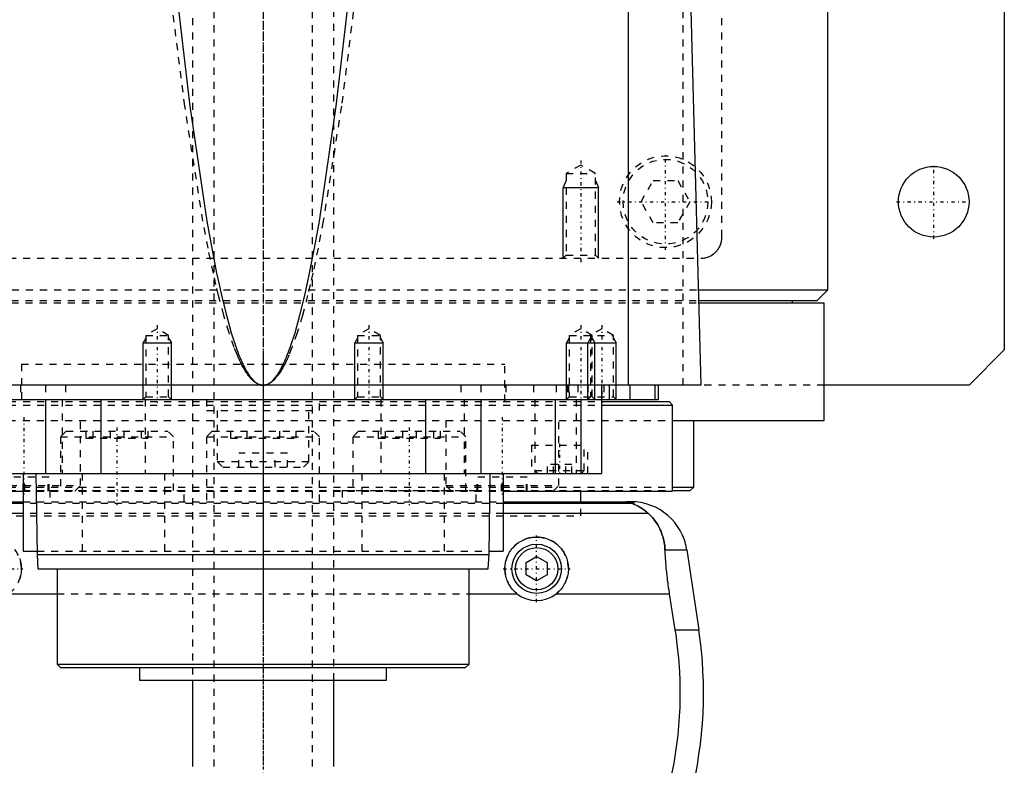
# Model space of a CAD drawing. Extents: x -105 to 105, y -97 to 359.
# Tile 4 of 9: x -34 to 105, y -37 to 68. Entities that reach past the tile are written whole.
import ezdxf

# ---------------------------------------------------------------- set-up
doc = ezdxf.new("R2010")
doc.units = 0
doc.linetypes.add('CENTER', pattern=[1.5, 0.45, -0.5, 0.05, -0.5])
doc.linetypes.add('DASHED', pattern=[2, 1, -1])
for name, color, linetype in [('AM_0', 7, 'CONTINUOUS'), ('AM_10', 7, 'CONTINUOUS'), ('AM_3', 7, 'DASHED'), ('AM_7', 7, 'CENTER')]:
    doc.layers.add(name, color=color, linetype=linetype)

msp = doc.modelspace()

# ---------------------------------------------------------------- linework, layer by layer
at = {"layer": 'AM_0', "color": 7, "linetype": 'CONTINUOUS'}
for p, q in [((105, 311.5), (105, 21.5)), ((80, 30), (80, 291.5)), ((51.74, 16.5), (51.74, 77.05)), ((60.5, 73.35), (62, 16.5)), ((61.61, 30), (80, 30)), ((78.5, 28.5), (80, 30)), ((61.65, 28.5), (78.5, 28.5)), ((61.66, 28.2), (79.5, 28.2)), ((75, 28.2), (75, 28.5)), ((79.5, 11.5), (79.5, 28.2)), ((105, 21.5), (100, 16.5)), ((62, 16.5), (-62, 16.5)), ((48, 4), (48, 16.5)), ((49, 16.5), (49, 14.5)), ((52, 14.5), (52, 16.5)), ((55.47, 16.5), (55.47, 14.5)), ((56, 14.5), (56, 16.5)), ((100, 16.5), (79.5, 16.5)), ((-56, 14.5), (56, 14.5)), ((-30.85, 14.5), (-30.85, 4)), ((-23, 14.5), (-23, 4)), ((-13, 14.5), (-13, 14.5)), ((0, 14.5), (0, 4)), ((13, 14.5), (13, 14.5)), ((23, 14.5), (23, 4)), ((30.85, 14.5), (30.85, 4)), ((41.36, 14.5), (41.36, 4)), ((45, 14.5), (45, 4)), ((48.01, 14.2), (57.5, 14.2)), ((58, 13.7), (57.5, 14.2)), ((48.01, 13.7), (58, 13.7)), ((58, 1.5), (58, 13.7)), ((58.06, 11.5), (79.5, 11.5)), ((61, 2.08), (61, 11.5)), ((-48, 4), (48, 4)), ((-34, 4), (-34, -7)), ((-32.18, 4), (-32, -7.5)), ((32, -7.5), (32.18, 4)), ((34, 4), (34, -7)), ((-58, 1.5), (-34.04, 1.5)), ((34.04, 1.5), (58, 1.5)), ((45, 0), (45, 1.5)), ((58.02, 1.58), (60.5, 1.58)), ((58.04, 2.08), (61, 2.08)), ((60.5, 1.58), (61, 2.08)), ((-52.11, 0), (-34, 0)), ((34, 0), (52.11, 0)), ((-34, -0.25), (-52.38, -0.25)), ((52.38, -0.25), (34, -0.25)), ((-34, -1.69), (-54.6, -1.69)), ((54.6, -1.69), (34, -1.69)), ((56.93, -6.81), (60.02, -6.81)), ((60.02, -6.81), (61.72, -18.16)), ((-34, -7), (-32.01, -7)), ((-32, -7.5), (-31.9, -9.5)), ((-32, -7.5), (32, -7.5)), ((31.9, -9.5), (32, -7.5)), ((32.01, -7), (34, -7)), ((37.25, -8.63), (38.75, -7.77)), ((38.75, -7.77), (40.25, -8.63)), ((-31.9, -9.5), (31.9, -9.5)), ((-29.18, -9.5), (-29.18, -23)), ((29.18, -23), (29.18, -9.5)), ((37.25, -10.37), (37.25, -8.63)), ((40.25, -8.63), (40.25, -10.37)), ((38.75, -11.23), (37.25, -10.37)), ((40.25, -10.37), (38.75, -11.23)), ((-35.96, -13.03), (-29.18, -13.03)), ((29.18, -13.03), (35.96, -13.03)), ((41.54, -13.03), (57.58, -13.03)), ((58.39, -18.16), (57.58, -13.03)), ((58.39, -18.16), (61.72, -18.16)), ((-29.18, -23), (-28.68, -23.5)), ((-29.18, -23), (29.18, -23)), ((-28.68, -23.5), (28.68, -23.5)), ((-17.5, -23.5), (-17.5, -25.3)), ((17.5, -25.3), (17.5, -23.5)), ((28.68, -23.5), (29.18, -23)), ((-17.5, -25.3), (17.5, -25.3)), ((-10, -25.3), (-10, -37.5)), ((10, -37.5), (10, -25.3))]:
    msp.add_line(p, q, dxfattribs=at)
for points in [[(-12.4, 73.35, 0), (-10.36, 56.04, 0), (-7.97, 39.77, 0), (-7.28, 35.91, 0), (-6.59, 32.39, 0), (-6.24, 30.76, 0), (-5.9, 29.22, 0), (-5.21, 26.41, 0), (-4.52, 23.94, 0), (-3.82, 21.83, 0), (-3.42, 20.76, 0), (-3.3, 20.48, 0), (-3.19, 20.2, 0), (-3.13, 20.07, 0), (-3.07, 19.94, 0), (-2.95, 19.68, 0), (-2.84, 19.44, 0), (-2.72, 19.2, 0), (-2.61, 18.98, 0), (-2.49, 18.76, 0), (-2.43, 18.66, 0), (-2.38, 18.56, 0), (-2.26, 18.36, 0), (-2.14, 18.18, 0), (-2.09, 18.09, 0), (-2.03, 18, 0), (-1.91, 17.83, 0), (-1.8, 17.68, 0), (-1.74, 17.6, 0), (-1.68, 17.53, 0), (-1.56, 17.39, 0), (-1.45, 17.27, 0), (-1.33, 17.15, 0), (-1.22, 17.04, 0), (-1.1, 16.94, 0), (-1.04, 16.9, 0), (-0.99, 16.85, 0), (-0.87, 16.78, 0), (-0.75, 16.71, 0), (-0.64, 16.65, 0), (-0.57, 16.62, 0), (-0.55, 16.61, 0), (-0.53, 16.6, 0), (-0.52, 16.6, 0), (-0.51, 16.6, 0), (-0.49, 16.59, 0), (-0.47, 16.58, 0), (-0.45, 16.58, 0), (-0.43, 16.57, 0), (-0.42, 16.56, 0), (-0.41, 16.56, 0), (-0.4, 16.56, 0), (-0.38, 16.55, 0), (-0.36, 16.55, 0), (-0.35, 16.54, 0), (-0.34, 16.54, 0), (-0.32, 16.54, 0), (-0.3, 16.53, 0), (-0.29, 16.53, 0), (-0.28, 16.53, 0), (-0.26, 16.52, 0), (-0.24, 16.52, 0), (-0.22, 16.52, 0), (-0.2, 16.51, 0), (-0.18, 16.51, 0), (-0.17, 16.51, 0), (-0.16, 16.51, 0), (-0.14, 16.51, 0), (-0.13, 16.51, 0), (-0.11, 16.5, 0), (-0.09, 16.5, 0), (-0.07, 16.5, 0), (-0.06, 16.5, 0), (-0.05, 16.5, 0), (-0.03, 16.5, 0), (-0.01, 16.5, 0), (0, 16.5, 0)], [(0, 16.5, 0), (0.01, 16.5, 0), (0.03, 16.5, 0), (0.05, 16.5, 0), (0.06, 16.5, 0), (0.07, 16.5, 0), (0.09, 16.5, 0), (0.11, 16.5, 0), (0.13, 16.51, 0), (0.14, 16.51, 0), (0.16, 16.51, 0), (0.17, 16.51, 0), (0.18, 16.51, 0), (0.2, 16.51, 0), (0.22, 16.52, 0), (0.24, 16.52, 0), (0.26, 16.52, 0), (0.28, 16.53, 0), (0.29, 16.53, 0), (0.3, 16.53, 0), (0.32, 16.54, 0), (0.34, 16.54, 0), (0.35, 16.54, 0), (0.36, 16.55, 0), (0.38, 16.55, 0), (0.4, 16.56, 0), (0.41, 16.56, 0), (0.42, 16.56, 0), (0.43, 16.57, 0), (0.45, 16.58, 0), (0.47, 16.58, 0), (0.49, 16.59, 0), (0.51, 16.6, 0), (0.52, 16.6, 0), (0.53, 16.6, 0), (0.55, 16.61, 0), (0.57, 16.62, 0), (0.59, 16.63, 0), (0.61, 16.63, 0), (0.63, 16.64, 0), (0.64, 16.65, 0), (0.65, 16.65, 0), (0.67, 16.66, 0), (0.69, 16.67, 0), (0.75, 16.71, 0), (0.87, 16.78, 0), (0.99, 16.85, 0), (1.04, 16.9, 0), (1.1, 16.94, 0), (1.22, 17.04, 0), (1.33, 17.15, 0), (1.45, 17.27, 0), (1.56, 17.39, 0), (1.68, 17.53, 0), (1.74, 17.6, 0), (1.8, 17.68, 0), (1.91, 17.83, 0), (2.03, 18, 0), (2.09, 18.09, 0), (2.14, 18.18, 0), (2.26, 18.36, 0), (2.38, 18.56, 0), (2.43, 18.66, 0), (2.49, 18.76, 0), (2.61, 18.98, 0), (2.72, 19.2, 0), (2.84, 19.44, 0), (2.95, 19.68, 0), (3.07, 19.94, 0), (3.13, 20.07, 0), (3.19, 20.2, 0), (3.3, 20.48, 0), (3.42, 20.76, 0), (3.82, 21.83, 0), (4.52, 23.94, 0), (5.21, 26.41, 0), (5.9, 29.22, 0), (6.24, 30.76, 0), (6.59, 32.39, 0), (7.28, 35.91, 0), (7.97, 39.77, 0), (10.36, 56.04, 0), (12.4, 73.35, 0)], [(52.38, -0.25, 0), (52.39, -0.25, 0), (52.41, -0.23, 0), (52.43, -0.22, 0), (52.44, -0.21, 0), (52.44, -0.2, 0), (52.45, -0.19, 0), (52.45, -0.17, 0), (52.45, -0.16, 0), (52.45, -0.14, 0), (52.43, -0.13, 0), (52.42, -0.12, 0), (52.41, -0.11, 0), (52.39, -0.1, 0), (52.35, -0.08, 0), (52.3, -0.07, 0), (52.23, -0.05, 0), (52.19, -0.04, 0), (52.17, -0.04, 0), (52.16, -0.04, 0), (52.15, -0.04, 0), (52.15, -0.04, 0), (52.13, -0.04, 0), (52.11, -0.03, 0), (52.1, -0.03, 0), (52.1, -0.03, 0), (52.08, -0.03, 0), (52.06, -0.03, 0), (52.05, -0.03, 0), (52.04, -0.02, 0), (52.01, -0.02, 0), (51.99, -0.02, 0), (51.96, -0.02, 0), (51.93, -0.01, 0), (51.91, -0.01, 0), (51.89, -0.01, 0), (51.87, -0.01, 0), (51.84, -0.01, 0), (51.82, -0.01, 0), (51.82, -0.01, 0), (51.81, -0.01, 0), (51.81, -0.01, 0), (51.8, -0.01, 0), (51.8, -0.01, 0), (51.79, -0.01, 0), (51.78, -0.01, 0), (51.78, -0.01, 0), (51.77, -0.01, 0), (51.77, -0.01, 0), (51.76, -0.01, 0), (51.76, 0, 0), (51.75, 0, 0), (51.74, 0, 0), (51.73, 0, 0), (51.73, 0, 0), (51.72, 0, 0), (51.72, 0, 0), (51.71, 0, 0), (51.7, 0, 0), (51.7, 0, 0), (51.69, 0, 0), (51.68, 0, 0), (51.68, 0, 0), (51.67, 0, 0), (51.67, 0, 0), (51.66, 0, 0), (51.65, 0, 0), (51.65, 0, 0), (51.64, 0, 0), (51.63, 0, 0), (51.63, 0, 0), (51.62, 0, 0), (51.61, 0, 0), (51.6, 0, 0), (51.6, 0, 0), (51.59, 0, 0), (51.58, 0, 0), (51.57, 0, 0), (51.57, 0, 0), (51.56, 0, 0), (51.55, 0, 0), (51.54, 0, 0), (51.53, 0, 0), (51.53, 0, 0), (51.52, 0, 0), (51.52, 0, 0), (51.51, 0, 0), (51.5, 0, 0), (51.49, 0, 0)], [(54.6, -1.69, 0), (54.51, -1.61, 0), (54.32, -1.45, 0), (54.14, -1.31, 0), (54.06, -1.24, 0), (53.97, -1.17, 0), (53.8, -1.05, 0), (53.63, -0.94, 0), (53.48, -0.84, 0), (53.33, -0.75, 0), (53.18, -0.67, 0), (53.12, -0.63, 0), (53.05, -0.59, 0), (52.93, -0.53, 0), (52.81, -0.48, 0), (52.7, -0.42, 0), (52.64, -0.4, 0), (52.63, -0.39, 0), (52.61, -0.38, 0), (52.6, -0.38, 0), (52.6, -0.37, 0), (52.58, -0.37, 0), (52.57, -0.36, 0), (52.55, -0.35, 0), (52.54, -0.35, 0), (52.52, -0.34, 0), (52.52, -0.34, 0), (52.51, -0.33, 0), (52.5, -0.33, 0), (52.48, -0.32, 0), (52.48, -0.32, 0), (52.47, -0.32, 0), (52.46, -0.31, 0), (52.45, -0.31, 0), (52.44, -0.3, 0), (52.44, -0.3, 0), (52.43, -0.3, 0), (52.42, -0.29, 0), (52.41, -0.29, 0), (52.4, -0.28, 0), (52.4, -0.28, 0), (52.39, -0.28, 0), (52.39, -0.28, 0), (52.39, -0.27, 0), (52.38, -0.27, 0), (52.38, -0.27, 0), (52.38, -0.26, 0), (52.38, -0.26, 0), (52.38, -0.26, 0), (52.38, -0.26, 0), (52.38, -0.26, 0), (52.38, -0.25, 0), (52.38, -0.25, 0)], [(56.93, -6.81, 0), (56.92, -6.65, 0), (56.89, -6.32, 0), (56.85, -5.99, 0), (56.82, -5.83, 0), (56.8, -5.66, 0), (56.73, -5.34, 0), (56.65, -5.03, 0), (56.55, -4.72, 0), (56.45, -4.42, 0), (56.33, -4.12, 0), (56.27, -3.97, 0), (56.2, -3.83, 0), (56.06, -3.55, 0), (55.9, -3.27, 0), (55.73, -3, 0), (55.55, -2.74, 0), (55.36, -2.49, 0), (55.26, -2.37, 0), (55.16, -2.25, 0), (54.94, -2.02, 0), (54.72, -1.8, 0), (54.6, -1.69, 0)], [(35.96, -13.03, 0), (35.88, -12.97, 0), (35.73, -12.83, 0), (35.58, -12.69, 0), (35.51, -12.62, 0), (35.44, -12.55, 0), (35.3, -12.39, 0), (35.17, -12.23, 0), (35.05, -12.06, 0), (34.93, -11.89, 0), (34.83, -11.7, 0), (34.78, -11.61, 0), (34.73, -11.52, 0), (34.64, -11.32, 0), (34.55, -11.13, 0), (34.48, -10.93, 0), (34.42, -10.73, 0), (34.37, -10.52, 0), (34.35, -10.42, 0), (34.32, -10.32, 0), (34.29, -10.11, 0), (34.27, -9.91, 0), (34.26, -9.81, 0), (34.25, -9.71, 0), (34.25, -9.51, 0), (34.25, -9.31, 0), (34.26, -9.21, 0), (34.27, -9.11, 0), (34.29, -8.91, 0), (34.32, -8.7, 0), (34.36, -8.5, 0), (34.41, -8.3, 0), (34.47, -8.1, 0), (34.51, -8.01, 0), (34.54, -7.91, 0), (34.62, -7.72, 0), (34.7, -7.53, 0), (34.8, -7.34, 0), (34.9, -7.17, 0), (35.01, -6.99, 0), (35.07, -6.91, 0), (35.13, -6.83, 0), (35.25, -6.67, 0), (35.38, -6.52, 0), (35.52, -6.37, 0), (35.66, -6.23, 0), (35.8, -6.1, 0), (35.88, -6.03, 0), (35.96, -5.97, 0), (36.12, -5.85, 0), (36.29, -5.73, 0), (36.47, -5.62, 0), (36.65, -5.52, 0), (36.83, -5.43, 0), (36.93, -5.38, 0), (37.03, -5.34, 0), (37.22, -5.27, 0), (37.42, -5.2, 0), (37.63, -5.14, 0), (37.83, -5.1, 0), (38.04, -5.06, 0), (38.14, -5.04, 0), (38.24, -5.03, 0), (38.45, -5.01, 0), (38.65, -5, 0), (38.75, -5, 0), (38.85, -5, 0), (39.05, -5.01, 0), (39.26, -5.03, 0), (39.36, -5.04, 0), (39.46, -5.06, 0), (39.67, -5.1, 0), (39.87, -5.14, 0), (40.08, -5.2, 0), (40.28, -5.27, 0), (40.47, -5.34, 0), (40.57, -5.38, 0), (40.67, -5.43, 0), (40.85, -5.52, 0), (41.03, -5.62, 0), (41.21, -5.73, 0), (41.38, -5.85, 0), (41.54, -5.97, 0), (41.62, -6.03, 0), (41.7, -6.1, 0), (41.84, -6.23, 0), (41.98, -6.37, 0), (42.12, -6.52, 0), (42.25, -6.67, 0), (42.37, -6.83, 0), (42.43, -6.91, 0), (42.49, -6.99, 0), (42.6, -7.17, 0), (42.7, -7.34, 0), (42.8, -7.53, 0), (42.88, -7.72, 0), (42.96, -7.91, 0), (42.99, -8.01, 0), (43.03, -8.1, 0), (43.09, -8.3, 0), (43.14, -8.5, 0), (43.18, -8.7, 0), (43.21, -8.91, 0), (43.23, -9.11, 0), (43.24, -9.21, 0), (43.25, -9.31, 0), (43.25, -9.51, 0), (43.25, -9.71, 0), (43.24, -9.81, 0), (43.23, -9.91, 0), (43.21, -10.11, 0), (43.18, -10.32, 0), (43.15, -10.42, 0), (43.13, -10.52, 0), (43.08, -10.73, 0), (43.02, -10.93, 0), (42.95, -11.13, 0), (42.86, -11.32, 0), (42.77, -11.52, 0), (42.72, -11.61, 0), (42.67, -11.7, 0), (42.57, -11.89, 0), (42.45, -12.06, 0), (42.33, -12.23, 0), (42.2, -12.39, 0), (42.06, -12.55, 0), (41.99, -12.62, 0), (41.92, -12.69, 0), (41.77, -12.83, 0), (41.62, -12.97, 0), (41.54, -13.03, 0)], [(57.58, -13.03, 0), (57.55, -12.86, 0), (57.5, -12.52, 0), (57.45, -12.18, 0), (57.43, -12.01, 0), (57.4, -11.84, 0), (57.36, -11.5, 0), (57.31, -11.15, 0), (57.27, -10.81, 0), (57.23, -10.46, 0), (57.19, -10.12, 0), (57.17, -9.94, 0), (57.15, -9.77, 0), (57.12, -9.42, 0), (57.09, -9.07, 0), (57.06, -8.72, 0), (57.03, -8.37, 0), (57, -8.03, 0), (56.99, -7.85, 0), (56.98, -7.68, 0), (56.96, -7.33, 0), (56.94, -6.99, 0), (56.93, -6.81, 0)], [(-34.51, -8.01, 0), (-34.47, -8.1, 0), (-34.41, -8.3, 0), (-34.36, -8.5, 0), (-34.32, -8.7, 0), (-34.29, -8.91, 0), (-34.27, -9.11, 0), (-34.26, -9.21, 0), (-34.25, -9.31, 0), (-34.25, -9.51, 0), (-34.25, -9.71, 0), (-34.26, -9.81, 0), (-34.27, -9.91, 0), (-34.29, -10.11, 0), (-34.32, -10.32, 0), (-34.35, -10.42, 0), (-34.37, -10.52, 0), (-34.42, -10.73, 0), (-34.48, -10.93, 0), (-34.55, -11.13, 0)], [(57.2, -41.62, 0), (57.37, -40.98, 0), (57.68, -39.69, 0), (57.96, -38.38, 0), (58.09, -37.72, 0), (58.21, -37.05, 0), (58.43, -35.73, 0), (58.62, -34.4, 0), (58.78, -33.07, 0), (58.9, -31.75, 0), (58.99, -30.44, 0), (59.03, -29.79, 0), (59.06, -29.15, 0), (59.09, -27.88, 0), (59.09, -26.64, 0), (59.07, -25.38, 0), (59.02, -24.1, 0), (58.94, -22.8, 0), (58.88, -22.14, 0), (58.82, -21.48, 0), (58.67, -20.16, 0), (58.5, -18.82, 0), (58.39, -18.16, 0)]]:
    msp.add_polyline3d(points, dxfattribs=at)
for centre, radius in [((95, 42.5), 5), ((38.75, -9.5), 3.5), ((38.75, -9.5), 3)]:
    msp.add_circle(centre, radius, dxfattribs=at)
for centre, radius, start, end in [((52.11, -8), 8, 8.533, 90), ((38.75, -9.5), 4.5, 231.7104, 308.2896), ((2.39, -27.06), 60, 345.9622, 8.533)]:
    msp.add_arc(centre, radius, start, end, dxfattribs=at)
at = {"layer": 'AM_10', "color": 7, "linetype": 'CONTINUOUS'}
for p, q in [((42.93, 45.5), (42.5, 44.5)), ((47.07, 45.5), (47.5, 44.5)), ((42.5, 34.5), (42.5, 44.5)), ((42.5, 44.5), (47.5, 44.5)), ((47.5, 34.5), (47.5, 44.5)), ((-16.62, 23.16), (-17, 22.5)), ((-17, 14.5), (-17, 22.5)), ((-17, 22.5), (-13, 22.5)), ((-13.38, 23.16), (-13, 22.5)), ((-13, 14.5), (-13, 22.5)), ((13.38, 23.16), (13, 22.5)), ((13, 14.5), (13, 22.5)), ((13, 22.5), (17, 22.5)), ((16.62, 23.16), (17, 22.5)), ((17, 14.5), (17, 22.5)), ((43.38, 23.16), (43, 22.5)), ((43, 14.5), (43, 22.5)), ((43, 22.5), (50, 22.5)), ((46.38, 23.16), (46, 22.5)), ((46, 14.5), (46, 22.5)), ((46.62, 23.16), (47, 22.5)), ((47, 14.5), (47, 22.5)), ((49.62, 23.16), (50, 22.5)), ((50, 14.5), (50, 22.5))]:
    msp.add_line(p, q, dxfattribs=at)
at = {"layer": 'AM_3', "color": 6, "linetype": 'DASHED'}
for p, q in [((-7, 307.5), (-7, -77.5)), ((7, -77.5), (7, 307.5)), ((65, 37.5), (65, 292.5)), ((-10, 212.5), (-10, -25.3)), ((10, -25.3), (10, 212.5)), ((59.5, 16.5), (59.5, 75.49)), ((45, 47.69), (42.93, 46.5)), ((47.07, 46.5), (45, 47.69)), ((42.93, 46.5), (42.93, 34.93)), ((42.93, 46.5), (47.07, 46.5)), ((47.07, 34.93), (47.07, 46.5)), ((53.54, 42.5), (55.27, 45.5)), ((55.27, 45.5), (58.73, 45.5)), ((58.73, 45.5), (60.46, 42.5)), ((55.27, 39.5), (53.54, 42.5)), ((60.46, 42.5), (58.73, 39.5)), ((58.73, 39.5), (55.27, 39.5)), ((42.93, 34.93), (42.5, 34.5)), ((42.93, 34.93), (47.07, 34.93)), ((47.5, 34.5), (47.07, 34.93)), ((-62, 34.5), (62, 34.5)), ((-61.61, 30), (61.61, 30)), ((-61.66, 28.2), (61.66, 28.2)), ((-61.65, 28.5), (61.65, 28.5)), ((-15, 24.5), (-16.62, 23.56)), ((-13.38, 23.56), (-15, 24.5)), ((15, 24.5), (13.38, 23.56)), ((16.62, 23.56), (15, 24.5)), ((45, 24.5), (43.38, 23.56)), ((46.62, 23.56), (45, 24.5)), ((48, 24.5), (46.38, 23.56)), ((49.62, 23.56), (48, 24.5)), ((-16.62, 23.56), (-16.62, 14.88)), ((-16.62, 23.56), (-13.38, 23.56)), ((-13.38, 14.88), (-13.38, 23.56)), ((13.38, 23.56), (13.38, 14.88)), ((13.38, 23.56), (16.62, 23.56)), ((16.62, 14.88), (16.62, 23.56)), ((43.38, 23.56), (43.38, 14.88)), ((43.38, 23.56), (49.62, 23.56)), ((46.38, 23.56), (46.38, 14.88)), ((46.62, 14.88), (46.62, 23.56)), ((49.62, 14.88), (49.62, 23.56)), ((-34.25, 19.5), (34.25, 19.5)), ((-34.25, 19.5), (-34.25, 14.2)), ((-34.25, 19.5), (0, 19.5)), ((34.25, 14.2), (34.25, 19.5)), ((79.5, 16.5), (-79.5, 16.5)), ((-34.38, 16.5), (-34.38, 14.5)), ((-30.84, 16.5), (-30.84, 14.5)), ((-28, 16.5), (-28, 14.5)), ((28, 16.5), (28, 14.5)), ((30.84, 16.5), (30.84, 14.5)), ((34.38, 16.5), (34.38, 14.5)), ((38.29, 16.5), (38.29, 14.5)), ((41.5, 16.5), (41.5, 14.5)), ((43.09, 16.5), (43.09, 14.5)), ((43.24, 16.5), (43.24, 14.5)), ((44.59, 16.5), (44.59, 14.5)), ((46, 16.5), (46, 14.5)), ((48.25, 16.5), (48.25, 14.5)), ((-48.01, 14.2), (48.01, 14.2)), ((-28.48, 14.5), (-28.48, 4)), ((-16.62, 14.88), (-17, 14.5)), ((-16.7, 14.5), (-16.7, 4)), ((-16.62, 14.88), (-13.38, 14.88)), ((-13, 14.5), (-13.38, 14.88)), ((-8, 14.5), (-8, 12.9)), ((8, 12.9), (8, 14.5)), ((13.38, 14.88), (13, 14.5)), ((13.38, 14.88), (16.62, 14.88)), ((17, 14.5), (16.62, 14.88)), ((16.7, 14.5), (16.7, 4)), ((28.48, 14.5), (28.48, 4)), ((38.5, 14.5), (38.5, 4)), ((43.38, 14.88), (43, 14.5)), ((43.38, 14.88), (49.62, 14.88)), ((44.34, 14.5), (44.34, 4)), ((46.38, 14.88), (46, 14.5)), ((47, 14.5), (46.62, 14.88)), ((50, 14.5), (49.62, 14.88)), ((-48.01, 13.7), (48.01, 13.7)), ((-8, 12.9), (8, 12.9)), ((-6.5, 12.9), (-6.5, 5.7)), ((6.5, 5.7), (6.5, 12.9)), ((-58.06, 11.5), (58.06, 11.5)), ((-25.88, 2.3), (-25.88, 11.5)), ((25.88, 11.5), (25.88, 2.3)), ((41.88, 2.3), (41.88, 11.5)), ((-27.9, 10), (-28.7, 9.2)), ((-27.9, 10), (-13.5, 10)), ((-25.1, 10), (-25.1, 9)), ((-24.14, 10), (-24.14, 9)), ((-21.66, 10), (-21.66, 9)), ((-19.74, 10), (-19.74, 9)), ((-17.27, 10), (-17.27, 9)), ((-16.31, 10), (-16.31, 9)), ((-12.7, 9.2), (-13.5, 10)), ((-7.2, 10), (-8, 9.2)), ((-7.2, 10), (7.2, 10)), ((-4.62, 10), (-4.62, 9)), ((-2.31, 10), (-2.31, 9)), ((2.31, 10), (2.31, 9)), ((4.62, 10), (4.62, 9)), ((8, 9.2), (7.2, 10)), ((13.5, 10), (12.7, 9.2)), ((13.5, 10), (27.9, 10)), ((16.31, 10), (16.31, 9)), ((17.27, 10), (17.27, 9)), ((19.74, 10), (19.74, 9)), ((21.66, 10), (21.66, 9)), ((24.14, 10), (24.14, 9)), ((25.1, 10), (25.1, 9)), ((28.7, 9.2), (27.9, 10)), ((-28.7, 9.2), (-28.7, 1.6)), ((-28.7, 9.2), (-12.7, 9.2)), ((-25.1, 9), (-16.31, 9)), ((-12.7, 1.6), (-12.7, 9.2)), ((-8, 9.2), (-8, 0)), ((-8, 9.2), (8, 9.2)), ((-4.62, 9), (4.62, 9)), ((8, 0), (8, 9.2)), ((12.7, 9.2), (12.7, 1.6)), ((12.7, 9.2), (28.7, 9.2)), ((16.31, 9), (25.1, 9)), ((28.7, 1.6), (28.7, 9.2)), ((38, 8), (38, 4)), ((38, 8), (46, 8)), ((45.5, 4.4), (45.5, 8)), ((46, 4), (46, 8)), ((-6.5, 5.7), (-5.7, 4.9)), ((-6.5, 5.7), (6.5, 5.7)), ((-3.46, 4.9), (-3.46, 6.9)), ((3.46, 6.9), (-3.46, 6.9)), ((-1.73, 4.9), (-1.73, 6.9)), ((1.73, 4.9), (1.73, 6.9)), ((3.46, 4.9), (3.46, 6.9)), ((5.7, 4.9), (6.5, 5.7)), ((-5.7, 4.9), (5.7, 4.9)), ((38.5, 4.4), (38.9, 4)), ((38.5, 4.4), (45.5, 4.4)), ((40.27, 4), (40.27, 5.25)), ((43.73, 5.25), (40.27, 5.25)), ((41.13, 4), (41.13, 5.25)), ((42.87, 4), (42.87, 5.25)), ((43.73, 4), (43.73, 5.25)), ((45.1, 4), (45.5, 4.4)), ((-30.33, 3.5), (-37.43, 3.5)), ((-33.98, 1.5), (-33.98, 3.5)), ((-33.77, 1.5), (-33.77, 3.5)), ((-30.43, 1.5), (-30.43, 3.5)), ((-30.33, 1.5), (-30.33, 3.5)), ((-25.65, 4), (-25.65, -7)), ((-13.98, 4), (-13.98, -7)), ((13.98, 4), (13.98, -7)), ((25.65, 4), (25.65, -7)), ((30.33, 1.5), (30.33, 3.5)), ((37.43, 3.5), (30.33, 3.5)), ((30.43, 1.5), (30.43, 3.5)), ((33.77, 1.5), (33.77, 3.5)), ((33.98, 1.5), (33.98, 3.5)), ((37.32, 1.5), (37.32, 3.5)), ((37.43, 1.5), (37.43, 3.5)), ((-58.04, 2.08), (58.04, 2.08)), ((-58.02, 1.58), (58.02, 1.58)), ((-41.88, 2.3), (-25.88, 2.3)), ((-34.04, 1.5), (34.04, 1.5)), ((-30.2, 1.6), (-30.2, 0)), ((-30.2, 1.6), (-11.2, 1.6)), ((-26.68, 1.5), (-25.88, 2.3)), ((-20.59, 1.5), (-20.59, 1.6)), ((-15.21, 1.6), (-15.21, 1.5)), ((-11.2, 0), (-11.2, 1.6)), ((11.2, 1.6), (11.2, 0)), ((11.2, 1.6), (30.2, 1.6)), ((15.21, 1.5), (15.21, 1.6)), ((20.59, 1.6), (20.59, 1.5)), ((25.88, 2.3), (26.68, 1.5)), ((25.88, 2.3), (41.88, 2.3)), ((30.2, 0), (30.2, 1.6)), ((41.08, 1.5), (41.88, 2.3)), ((45, 1.5), (45, 1.58)), ((-34, 0), (34, 0)), ((45, -2), (45, 0)), ((34, -0.25), (-34, -0.25)), ((-45, -2), (45, -2)), ((-45, -2), (45, -2)), ((34, -1.69), (-34, -1.69)), ((-32.01, -7), (32.01, -7)), ((-29.18, -13.03), (29.18, -13.03))]:
    msp.add_line(p, q, dxfattribs=at)
for points in [[(0, 16.5, 0), (-0.01, 16.5, 0), (-0.03, 16.5, 0), (-0.05, 16.5, 0), (-0.06, 16.5, 0), (-0.07, 16.5, 0), (-0.09, 16.5, 0), (-0.11, 16.5, 0), (-0.13, 16.51, 0), (-0.15, 16.51, 0), (-0.18, 16.51, 0), (-0.19, 16.51, 0), (-0.2, 16.51, 0), (-0.22, 16.51, 0), (-0.24, 16.52, 0), (-0.26, 16.52, 0), (-0.28, 16.52, 0), (-0.3, 16.53, 0), (-0.31, 16.53, 0), (-0.32, 16.53, 0), (-0.34, 16.54, 0), (-0.36, 16.54, 0), (-0.37, 16.54, 0), (-0.38, 16.55, 0), (-0.4, 16.55, 0), (-0.42, 16.56, 0), (-0.43, 16.56, 0), (-0.44, 16.56, 0), (-0.46, 16.57, 0), (-0.49, 16.58, 0), (-0.51, 16.58, 0), (-0.53, 16.59, 0), (-0.55, 16.6, 0), (-0.56, 16.6, 0), (-0.57, 16.6, 0), (-0.59, 16.61, 0), (-0.61, 16.62, 0), (-0.68, 16.65, 0), (-0.81, 16.71, 0), (-0.93, 16.78, 0), (-1.05, 16.85, 0), (-1.12, 16.9, 0), (-1.18, 16.94, 0), (-1.3, 17.04, 0), (-1.43, 17.15, 0), (-1.55, 17.26, 0), (-1.67, 17.39, 0), (-1.8, 17.53, 0), (-1.86, 17.6, 0), (-1.92, 17.68, 0), (-2.05, 17.83, 0), (-2.17, 18, 0), (-2.23, 18.09, 0), (-2.29, 18.17, 0), (-2.42, 18.36, 0), (-2.54, 18.56, 0), (-2.6, 18.66, 0), (-2.66, 18.76, 0), (-2.79, 18.98, 0), (-2.91, 19.2, 0), (-3.04, 19.44, 0), (-3.16, 19.68, 0), (-3.28, 19.94, 0), (-3.35, 20.07, 0), (-3.41, 20.2, 0), (-3.53, 20.47, 0), (-3.65, 20.76, 0), (-4.09, 21.83, 0), (-4.83, 23.94, 0), (-5.57, 26.4, 0), (-6.31, 29.22, 0), (-6.68, 30.76, 0), (-7.05, 32.38, 0), (-7.79, 35.9, 0), (-8.52, 39.76, 0), (-11.09, 56.03, 0), (-13.28, 73.35, 0)], [(13.28, 73.35, 0), (11.09, 56.03, 0), (8.52, 39.76, 0), (7.79, 35.9, 0), (7.05, 32.38, 0), (6.68, 30.76, 0), (6.31, 29.22, 0), (5.57, 26.4, 0), (4.83, 23.94, 0), (4.09, 21.83, 0), (3.65, 20.76, 0), (3.53, 20.47, 0), (3.41, 20.2, 0), (3.35, 20.07, 0), (3.28, 19.94, 0), (3.16, 19.68, 0), (3.04, 19.44, 0), (2.91, 19.2, 0), (2.79, 18.98, 0), (2.66, 18.76, 0), (2.6, 18.66, 0), (2.54, 18.56, 0), (2.42, 18.36, 0), (2.29, 18.17, 0), (2.23, 18.09, 0), (2.17, 18, 0), (2.05, 17.83, 0), (1.92, 17.68, 0), (1.86, 17.6, 0), (1.8, 17.53, 0), (1.67, 17.39, 0), (1.55, 17.26, 0), (1.43, 17.15, 0), (1.3, 17.04, 0), (1.18, 16.94, 0), (1.12, 16.9, 0), (1.05, 16.85, 0), (0.93, 16.78, 0), (0.81, 16.71, 0), (0.68, 16.65, 0), (0.56, 16.6, 0), (0.49, 16.58, 0), (0.46, 16.57, 0), (0.44, 16.56, 0), (0.43, 16.56, 0), (0.42, 16.56, 0), (0.4, 16.55, 0), (0.38, 16.55, 0), (0.37, 16.54, 0), (0.36, 16.54, 0), (0.34, 16.54, 0), (0.32, 16.53, 0), (0.31, 16.53, 0), (0.3, 16.53, 0), (0.28, 16.52, 0), (0.26, 16.52, 0), (0.24, 16.52, 0), (0.22, 16.51, 0), (0.2, 16.51, 0), (0.19, 16.51, 0), (0.18, 16.51, 0), (0.15, 16.51, 0), (0.13, 16.51, 0), (0.11, 16.5, 0), (0.09, 16.5, 0), (0.07, 16.5, 0), (0.06, 16.5, 0), (0.05, 16.5, 0), (0.03, 16.5, 0), (0.01, 16.5, 0), (0, 16.5, 0)], [(62, 34.5, 0), (62.11, 34.5, 0), (62.32, 34.52, 0), (62.54, 34.55, 0), (62.65, 34.57, 0), (62.76, 34.6, 0), (62.98, 34.67, 0), (63.2, 34.75, 0), (63.41, 34.85, 0), (63.62, 34.97, 0), (63.82, 35.11, 0), (63.91, 35.19, 0), (64, 35.27, 0), (64.11, 35.37, 0), (64.14, 35.4, 0), (64.17, 35.43, 0), (64.18, 35.44, 0), (64.2, 35.46, 0), (64.23, 35.49, 0), (64.25, 35.52, 0), (64.28, 35.55, 0), (64.31, 35.58, 0), (64.34, 35.62, 0), (64.35, 35.63, 0), (64.36, 35.65, 0), (64.39, 35.69, 0), (64.42, 35.72, 0), (64.44, 35.76, 0), (64.47, 35.8, 0), (64.49, 35.83, 0), (64.51, 35.85, 0), (64.52, 35.87, 0), (64.55, 35.91, 0), (64.57, 35.95, 0), (64.6, 36, 0), (64.62, 36.04, 0), (64.64, 36.08, 0), (64.65, 36.1, 0), (64.67, 36.12, 0), (64.69, 36.17, 0), (64.71, 36.22, 0), (64.73, 36.26, 0), (64.75, 36.31, 0), (64.77, 36.36, 0), (64.78, 36.38, 0), (64.79, 36.4, 0), (64.81, 36.45, 0), (64.83, 36.5, 0), (64.84, 36.53, 0), (64.85, 36.55, 0), (64.86, 36.6, 0), (64.88, 36.65, 0), (64.89, 36.68, 0), (64.89, 36.71, 0), (64.91, 36.76, 0), (64.92, 36.81, 0), (64.93, 36.87, 0), (64.94, 36.92, 0), (64.95, 36.97, 0), (64.96, 37, 0), (64.96, 37.03, 0), (64.97, 37.08, 0), (64.98, 37.14, 0), (64.98, 37.19, 0), (64.99, 37.25, 0), (64.99, 37.3, 0), (65, 37.33, 0), (65, 37.36, 0), (65, 37.42, 0), (65, 37.47, 0), (65, 37.5, 0)], [(51.49, 0, 0), (51.5, 0, 0), (51.51, 0, 0), (51.52, 0, 0), (51.52, 0, 0), (51.53, 0, 0), (51.53, 0, 0), (51.54, 0, 0), (51.55, 0, 0), (51.56, 0, 0), (51.57, 0, 0), (51.57, 0, 0), (51.58, 0, 0), (51.59, 0, 0), (51.6, 0, 0), (51.6, 0, 0), (51.61, 0, 0), (51.62, 0, 0), (51.63, 0, 0), (51.63, 0, 0), (51.64, 0, 0), (51.65, 0, 0), (51.65, 0, 0), (51.66, 0, 0), (51.67, 0, 0), (51.67, 0, 0), (51.68, 0, 0), (51.68, 0, 0), (51.69, 0, 0), (51.7, 0, 0), (51.7, 0, 0), (51.71, 0, 0), (51.72, 0, 0), (51.72, 0, 0), (51.73, 0, 0), (51.73, 0, 0), (51.74, 0, 0), (51.75, 0, 0), (51.76, 0, 0), (51.76, -0.01, 0), (51.77, -0.01, 0), (51.77, -0.01, 0), (51.78, -0.01, 0), (51.78, -0.01, 0), (51.79, -0.01, 0), (51.8, -0.01, 0), (51.8, -0.01, 0), (51.81, -0.01, 0), (51.81, -0.01, 0), (51.82, -0.01, 0), (51.82, -0.01, 0), (51.84, -0.01, 0), (51.87, -0.01, 0), (51.89, -0.01, 0), (51.91, -0.01, 0), (51.93, -0.01, 0), (51.96, -0.02, 0), (51.99, -0.02, 0), (52.01, -0.02, 0), (52.04, -0.02, 0), (52.05, -0.03, 0), (52.06, -0.03, 0), (52.08, -0.03, 0), (52.1, -0.03, 0), (52.1, -0.03, 0), (52.11, -0.03, 0), (52.13, -0.04, 0), (52.15, -0.04, 0), (52.15, -0.04, 0), (52.16, -0.04, 0), (52.17, -0.04, 0), (52.19, -0.04, 0), (52.23, -0.05, 0), (52.3, -0.07, 0), (52.35, -0.08, 0), (52.39, -0.1, 0), (52.41, -0.11, 0), (52.42, -0.12, 0), (52.43, -0.13, 0), (52.45, -0.14, 0), (52.45, -0.16, 0), (52.45, -0.17, 0), (52.45, -0.19, 0), (52.44, -0.2, 0), (52.44, -0.21, 0), (52.43, -0.22, 0), (52.41, -0.23, 0), (52.39, -0.25, 0), (52.38, -0.25, 0)], [(52.38, -0.25, 0), (52.38, -0.25, 0), (52.38, -0.26, 0), (52.38, -0.26, 0), (52.38, -0.26, 0), (52.38, -0.26, 0), (52.38, -0.26, 0), (52.38, -0.27, 0), (52.38, -0.27, 0), (52.38, -0.27, 0), (52.39, -0.27, 0), (52.39, -0.28, 0), (52.39, -0.28, 0), (52.4, -0.28, 0), (52.41, -0.28, 0), (52.41, -0.29, 0), (52.42, -0.29, 0), (52.43, -0.3, 0), (52.43, -0.3, 0), (52.44, -0.3, 0), (52.45, -0.31, 0), (52.46, -0.31, 0), (52.46, -0.31, 0), (52.47, -0.32, 0), (52.48, -0.32, 0), (52.49, -0.33, 0), (52.5, -0.33, 0), (52.5, -0.33, 0), (52.51, -0.34, 0), (52.53, -0.34, 0), (52.54, -0.35, 0), (52.55, -0.35, 0), (52.57, -0.36, 0), (52.57, -0.36, 0), (52.58, -0.37, 0), (52.6, -0.37, 0), (52.61, -0.38, 0), (52.66, -0.4, 0), (52.76, -0.45, 0), (52.88, -0.51, 0), (53, -0.57, 0), (53.06, -0.6, 0), (53.13, -0.64, 0), (53.27, -0.72, 0), (53.43, -0.81, 0), (53.59, -0.91, 0), (53.76, -1.02, 0), (53.94, -1.15, 0), (54.03, -1.21, 0), (54.12, -1.29, 0), (54.31, -1.44, 0), (54.5, -1.6, 0), (54.6, -1.69, 0)], [(54.6, -1.69, 0), (54.72, -1.8, 0), (54.94, -2.02, 0), (55.16, -2.25, 0), (55.26, -2.37, 0), (55.36, -2.49, 0), (55.55, -2.74, 0), (55.73, -3, 0), (55.9, -3.27, 0), (56.06, -3.55, 0), (56.2, -3.83, 0), (56.27, -3.98, 0), (56.33, -4.12, 0), (56.45, -4.42, 0), (56.55, -4.72, 0), (56.65, -5.03, 0), (56.73, -5.34, 0), (56.8, -5.66, 0), (56.82, -5.83, 0), (56.85, -5.99, 0), (56.89, -6.32, 0), (56.92, -6.65, 0), (56.93, -6.81, 0)]]:
    msp.add_polyline3d(points, dxfattribs=at)
for radius in [6.5, 6]:
    msp.add_circle((57, 42.5), radius, dxfattribs=at)
for centre in [(-38.75, -9.5), (38.75, -9.5)]:
    msp.add_arc(centre, 4.5, 308.2896, 231.7104, dxfattribs=at)
at = {"layer": 'AM_7', "color": 4, "linetype": 'CENTER'}
for p, q in [((0, 334.05), (0, -16.93)), ((0, 326.75), (0, -96.75)), ((0, 242.7), (0, -37.19)), ((57, 35.67), (57, 49.33)), ((45, 48.35), (45, 33.84)), ((95, 37.25), (95, 47.75)), ((50.17, 42.5), (63.83, 42.5)), ((89.75, 42.5), (100.25, 42.5)), ((-15, 25), (-15, 14)), ((15, 25), (15, 14)), ((45, 25), (45, 14)), ((48, 25), (48, 14)), ((0, 20.48), (0, -81.35)), ((-33.88, 12), (-33.88, 1)), ((33.88, 12), (33.88, 1)), ((-20.7, 10.5), (-20.7, -0.5)), ((20.7, 10.5), (20.7, -0.5)), ((42, 8.2), (42, 3.8)), ((38.75, -14.23), (38.75, -4.77)), ((-43.48, -9.5), (-34.02, -9.5)), ((34.03, -9.5), (43.48, -9.5))]:
    msp.add_line(p, q, dxfattribs=at)

doc.saveas('drawing.dxf')
